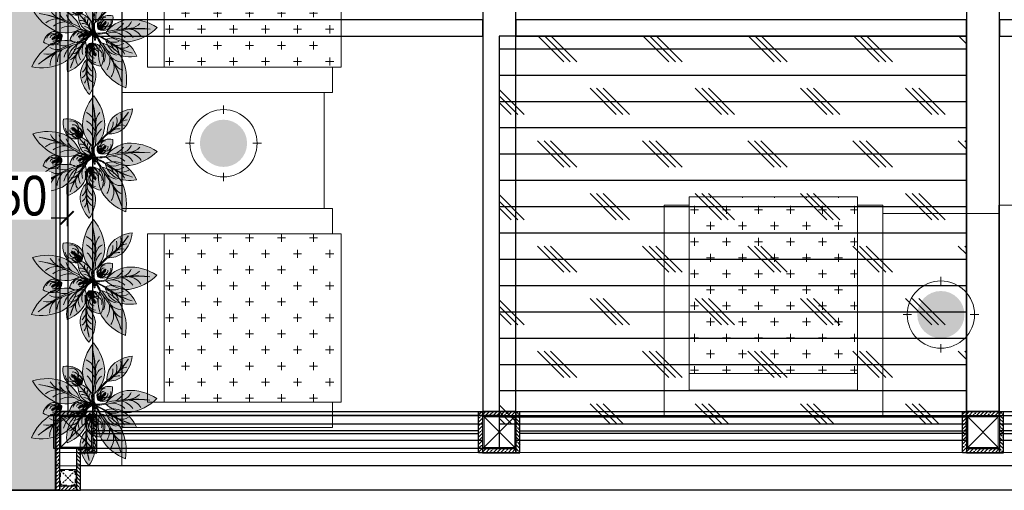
# Model space of a CAD drawing. Header units: millimetres. Extents: x -106827 to 92813, y -35754 to 7831.
# Tile 129 of 160: x 2016 to 4988, y -28234 to -26814. Entities that reach past the tile are written whole.
import ezdxf
from ezdxf.xclip import XClip

# ---------------------------------------------------------------- set-up
doc = ezdxf.new("R2010")
doc.units = ezdxf.units.MM
doc.header["$XCLIPFRAME"] = 2
doc.header["$PDMODE"] = 35
for name, pattern in [('General Arrangement Plan$1$.5', [2, 0.5, -0.5, 0.5, -0.5]), ('General Arrangement Plan$1$CORES & SETBACK$0$HIDDEN', [0.375, 0.25, -0.125]), ('HIDDEN', [0.375, 0.25, -0.125])]:
    doc.linetypes.add(name, pattern=pattern)
for name, color, linetype in [('A-ANNO-DIMS-30', 7, 'Continuous'), ('Elevation hatch', 7, 'Continuous'), ('General Arrangement Plan$1$12-ply', 160, 'Continuous'), ('General Arrangement Plan$1$id-partition', 7, 'Continuous'), ('IFF-35 HEAVY', 100, 'Continuous'), ('M-HVAC-INSULATION', 7, 'Continuous')]:
    doc.layers.add(name, color=color, linetype=linetype)
doc.layers.add('General Arrangement Plan$1$CT-FURNITURE', color=3, linetype='Continuous', lineweight=5)
doc.layers.add('General Arrangement Plan$1$FURN', color=252, linetype='Continuous', lineweight=5)
doc.layers.add('General Arrangement Plan$1$MS', color=7, linetype='Continuous', lineweight=0, true_color=0x3c5977)
doc.styles.get("Standard").update_dxf_attribs({"font": 'ARIALN.TTF'})
doc.dimstyles.new('TFS-Dim', dxfattribs={"dimtxt": 120, "dimasz": 40, "dimexe": 25, "dimexo": 25, "dimgap": 4.5, "dimtad": 1, "dimdec": 0, "dimzin": 0, "dimdsep": 46, "dimtxsty": 'Standard', "dimblk": 'ARCHTICK', "dimcen": 0.09, "dimdle": 2, "dimclrd": 256, "dimclre": 8, "dimadec": 0, "dimazin": 0, "dimtfac": 1, "dimtdec": 0, "dimtofl": 0, "dimtmove": 1, "dimatfit": 3, "dimfxl": 1, "dimtolj": 1, "dimtzin": 0, "dimlwd": -1, "dimlwe": -1, "dimarcsym": 0})

# ---------------------------------------------------------------- blocks, each defined once
blk = doc.blocks.new('General Arrangement Plan$1$plant4')
at = {"ltscale": 0.8}
h = blk.add_hatch(color=85, dxfattribs=at)
h.dxf.hatch_style = 1
h.set_gradient(color1=(103, 159, 96), color2=(179, 207, 175), one_color=1, tint=0.75, name='INVCURVED')
h.paths.add_polyline_path([(0.2266, 0.0676, 0.199512), (0.0989, 0.0067, 0.09675), (0.3533, 0.0075, -0.086654), (0.1023, -0.0053, 0.192489), (0.2266, -0.0624, 0.158608), (0.3953, 0.0026, 0.158608)])
h = blk.add_hatch(color=35, dxfattribs=at)
h.dxf.hatch_style = 1
h.set_gradient(color1=(179, 116, 77), color2=(114, 74, 49), one_color=1, tint=0.32, name='CURVED')
h.paths.add_polyline_path([(0.05, -0.0003), (0.0485, 0.0057, 0.033108), (0, 0, 0.809082), (0.002, -0.006, -0.032777)])
h.paths.add_polyline_path([(0.0973, 0.0049, 0.033108), (0.0485, 0.0057), (0.05, -0.0003, -0.032777), (0.0983, -0.001), (0.0953, 0.0026)])
h = blk.add_hatch(color=85, dxfattribs=at)
h.dxf.hatch_style = 1
h.set_gradient(color1=(103, 159, 96), color2=(52, 80, 48), one_color=1, tint=0.25)
h.paths.add_polyline_path([(0.3533, 0.0075, -0.09675), (0.0989, 0.0067, 0.007527), (0.0953, 0.0026, 0.014292), (0.1023, -0.0053, 0.086654)])
blk.add_lwpolyline([(0.0983, -0.001), (0.0953, 0.0026), (0.0973, 0.0049, 0.066288), (0, 0, 0.809082), (0.002, -0.006, -0.065625)], format="xyb", close=True, dxfattribs=at)
for centre, radius, start, end in [((0.2359, -0.1164), 0.1842, 92.9121, 139.7695), ((0.211, -0.2242), 0.2922, 50.9055, 86.9554), ((0.2359, 0.1215), 0.1842, 220.2305, 267.0879), ((0.2242, 0.6583), 0.6635, 259.119, 281.2235), ((0.1912, 0.7199), 0.7306, 263.0097, 282.8199), ((0.1144, 0.1192), 0.1187, 277.6411, 318.482), ((0.1515, 0.1013), 0.1129, 290.5634, 330.4539), ((0.211, 0.2293), 0.2922, 273.0446, 309.0945), ((0.2123, 0.0879), 0.0955, 283.0013, 333.1911), ((0.1127, -0.1239), 0.1214, 41.7528, 70.1061), ((0.1853, -0.0821), 0.0727, 27.7376, 79.2347), ((0.2381, -0.0995), 0.0902, 48.8027, 88.011)]:
    blk.add_arc(centre, radius, start, end, dxfattribs=at)
blk = doc.blocks.new('General Arrangement Plan$1$plant5')
at = {"ltscale": 0.8}
h = blk.add_hatch(color=7, dxfattribs=at)
h.dxf.hatch_style = 1
h.set_gradient(color1=(237, 238, 238), one_color=1, tint=1)
h.paths.add_polyline_path([(0.15, 0, 0.256909), (0.0543, 0.05, 0.240303), (0.0028, 0.0075, -0.358381), (0.0489, 0.0306, 0.270233), (0, 0, -0.348977), (0.0363, 0.0149, 0.25095), (0.0039, 0, -0.245389), (0.0298, 0.008, 0.153246), (0.0082, 0, 0.15184), (0.0296, -0.008, 0.001374), (0.0298, -0.008, -0.245389), (0.0039, 0, 0.25095), (0.0363, -0.0149, -0.348977), (0, 0, 0.270233), (0.0489, -0.0306, -0.358381), (0.0028, -0.0075, 0.240303), (0.0543, -0.05, 0.256909)])
edge = h.paths.add_edge_path(flags=16)
edge.add_arc((0.0098, 0.0552), 0.0552, 269.916, 271.4154, ccw=False)
edge.add_arc((0.011, -0.0487), 0.0487, 89.8163, 91.5152, ccw=False)
edge.add_arc((0.0098, 0.0552), 0.0552, 271.4154, 288.9745)
edge.add_spline(control_points=[(0.0278, 0.003), (0.0281, 0.003), (0.03, 0.0028), (0.032, 0.0025), (0.0337, 0.0022)], knot_values=[0.247151, 0.247151, 0.247151, 0.247151, 0.247786, 0.253074, 0.253074, 0.253074, 0.253074], degree=3, periodic=0)
edge.add_spline(control_points=[(0.0337, 0.0022), (0.0349, 0.0021), (0.0361, 0.0019), (0.0372, 0.0017)], knot_values=[0.243636, 0.243636, 0.243636, 0.243636, 0.247151, 0.247151, 0.247151, 0.247151], degree=3, periodic=0)
edge.add_spline(control_points=[(0.0372, 0.0017), (0.0385, 0.0015), (0.0405, 0.0013), (0.0424, 0.0011), (0.0431, 0.0011)], knot_values=[0.23773, 0.23773, 0.23773, 0.23773, 0.241748, 0.243636, 0.243636, 0.243636, 0.243636], degree=3, periodic=0)
edge.add_spline(control_points=[(0.0431, 0.0011), (0.044, 0.001), (0.045, 0.001), (0.0459, 0.001)], knot_values=[0.234818, 0.234818, 0.234818, 0.234818, 0.23773, 0.23773, 0.23773, 0.23773], degree=3, periodic=0)
edge.add_spline(control_points=[(0.0459, 0.001), (0.0472, 0.0009), (0.0485, 0.0009), (0.0498, 0.0009)], knot_values=[0.230931, 0.230931, 0.230931, 0.230931, 0.234818, 0.234818, 0.234818, 0.234818], degree=3, periodic=0)
edge.add_spline(control_points=[(0.0498, 0.0009), (0.0513, 0.0009), (0.0528, 0.0009), (0.0543, 0.0009)], knot_values=[0.226471, 0.226471, 0.226471, 0.226471, 0.230931, 0.230931, 0.230931, 0.230931], degree=3, periodic=0)
edge.add_spline(control_points=[(0.0543, 0.0009), (0.0547, 0.0009), (0.0564, 0.001), (0.0581, 0.001), (0.0594, 0.0011)], knot_values=[0.221526, 0.221526, 0.221526, 0.221526, 0.222579, 0.226471, 0.226471, 0.226471, 0.226471], degree=3, periodic=0)
edge.add_spline(control_points=[(0.0594, 0.0011), (0.0609, 0.0012), (0.0623, 0.0014), (0.0637, 0.0017)], knot_values=[0.217168, 0.217168, 0.217168, 0.217168, 0.221526, 0.221526, 0.221526, 0.221526], degree=3, periodic=0)
edge.add_spline(control_points=[(0.0637, 0.0017), (0.0648, 0.002), (0.066, 0.0024), (0.0672, 0.0029), (0.0674, 0.003)], knot_values=[0.213164, 0.213164, 0.213164, 0.213164, 0.216463, 0.217168, 0.217168, 0.217168, 0.217168], degree=3, periodic=0)
edge.add_spline(control_points=[(0.0674, 0.003), (0.0685, 0.0035), (0.07, 0.0044), (0.0718, 0.0051), (0.0724, 0.0052)], knot_values=[0.207777, 0.207777, 0.207777, 0.207777, 0.211372, 0.213164, 0.213164, 0.213164, 0.213164], degree=3, periodic=0)
edge.add_spline(control_points=[(0.0724, 0.0052), (0.0729, 0.0053), (0.0744, 0.0054), (0.0757, 0.0044), (0.0762, 0.0036)], knot_values=[0.203445, 0.203445, 0.203445, 0.203445, 0.204995, 0.207777, 0.207777, 0.207777, 0.207777], degree=3, periodic=0)
edge.add_spline(control_points=[(0.0762, 0.0036), (0.0763, 0.0036), (0.0768, 0.0026), (0.0767, 0.0012), (0.0763, 0), (0.0763, -0.0001)], knot_values=[0.199694, 0.199694, 0.199694, 0.199694, 0.199863, 0.203137, 0.203445, 0.203445, 0.203445, 0.203445], degree=3, periodic=0)
edge.add_spline(control_points=[(0.0763, -0.0001), (0.0761, -0.0008), (0.0757, -0.0017), (0.075, -0.0024), (0.0748, -0.0026)], knot_values=[0.196756, 0.196756, 0.196756, 0.196756, 0.198903, 0.199694, 0.199694, 0.199694, 0.199694], degree=3, periodic=0)
edge.add_spline(control_points=[(0.0748, -0.0026), (0.0743, -0.0031), (0.0734, -0.0037), (0.0725, -0.0042), (0.0722, -0.0043)], knot_values=[0.193643, 0.193643, 0.193643, 0.193643, 0.195869, 0.196756, 0.196756, 0.196756, 0.196756], degree=3, periodic=0)
edge.add_spline(control_points=[(0.0722, -0.0043), (0.0708, -0.0049), (0.0694, -0.0052), (0.0678, -0.0054)], knot_values=[0.189135, 0.189135, 0.189135, 0.189135, 0.193643, 0.193643, 0.193643, 0.193643], degree=3, periodic=0)
edge.add_spline(control_points=[(0.0678, -0.0054), (0.0677, -0.0054), (0.0667, -0.0056), (0.0657, -0.0057), (0.0648, -0.0058)], knot_values=[0.186092, 0.186092, 0.186092, 0.186092, 0.186502, 0.189135, 0.189135, 0.189135, 0.189135], degree=3, periodic=0)
edge.add_spline(control_points=[(0.0648, -0.0058), (0.0635, -0.0059), (0.0621, -0.006), (0.0608, -0.0061)], knot_values=[0.182083, 0.182083, 0.182083, 0.182083, 0.186092, 0.186092, 0.186092, 0.186092], degree=3, periodic=0)
edge.add_spline(control_points=[(0.0608, -0.0061), (0.0596, -0.0062), (0.0584, -0.0062), (0.0571, -0.0062)], knot_values=[0.178391, 0.178391, 0.178391, 0.178391, 0.182083, 0.182083, 0.182083, 0.182083], degree=3, periodic=0)
edge.add_spline(control_points=[(0.0571, -0.0062), (0.0568, -0.0062), (0.0555, -0.0063), (0.0543, -0.0063), (0.0534, -0.0063)], knot_values=[0.17468, 0.17468, 0.17468, 0.17468, 0.175797, 0.178391, 0.178391, 0.178391, 0.178391], degree=3, periodic=0)
edge.add_spline(control_points=[(0.0534, -0.0063), (0.0525, -0.0063), (0.0516, -0.0063), (0.0506, -0.0063)], knot_values=[0.171864, 0.171864, 0.171864, 0.171864, 0.17468, 0.17468, 0.17468, 0.17468], degree=3, periodic=0)
edge.add_spline(control_points=[(0.0506, -0.0063), (0.0494, -0.0063), (0.0482, -0.0063), (0.047, -0.0062)], knot_values=[0.16826, 0.16826, 0.16826, 0.16826, 0.171864, 0.171864, 0.171864, 0.171864], degree=3, periodic=0)
edge.add_spline(control_points=[(0.047, -0.0062), (0.0453, -0.0061), (0.0434, -0.006), (0.0414, -0.0057), (0.0411, -0.0057)], knot_values=[0.162342, 0.162342, 0.162342, 0.162342, 0.167388, 0.16826, 0.16826, 0.16826, 0.16826], degree=3, periodic=0)
edge.add_spline(control_points=[(0.0411, -0.0057), (0.0399, -0.0055), (0.0386, -0.0053), (0.0374, -0.005)], knot_values=[0.158654, 0.158654, 0.158654, 0.158654, 0.162342, 0.162342, 0.162342, 0.162342], degree=3, periodic=0)
edge.add_spline(control_points=[(0.0374, -0.005), (0.0365, -0.0049), (0.0357, -0.0047), (0.0348, -0.0045)], knot_values=[0.156033, 0.156033, 0.156033, 0.156033, 0.158654, 0.158654, 0.158654, 0.158654], degree=3, periodic=0)
edge.add_spline(control_points=[(0.0348, -0.0045), (0.0335, -0.0043), (0.0317, -0.004), (0.03, -0.0037), (0.0295, -0.0036)], knot_values=[0.15048, 0.15048, 0.15048, 0.15048, 0.154549, 0.156033, 0.156033, 0.156033, 0.156033], degree=3, periodic=0)
edge.add_arc((0.011, -0.0487), 0.0487, 67.7054, 89.8163)
at = {"lineweight": 5, "ltscale": 0.8}
h = blk.add_hatch(color=83, dxfattribs=at)
h.dxf.hatch_style = 1
h.set_gradient(color1=(117, 211, 105), one_color=1, tint=1)
h.paths.add_polyline_path([(0.0489, 0.0306, 0.358381), (0.0028, 0.0075, 0.02724), (0, 0, -0.270233)])
h.paths.add_polyline_path([(0.0039, 0, -0.25095), (0.0363, 0.0149, 0.348977), (0, 0, 0.348977), (0.0363, -0.0149, -0.25095)])
h.paths.add_polyline_path([(0.0298, 0.008, 0.245389), (0.0039, 0, 0.245389), (0.0298, -0.008, -0.153246), (0.0082, 0, -0.153246)], flags=17)
h.paths.add_polyline_path([(0, 0, 0.02724), (0.0028, -0.0075, 0.358381), (0.0489, -0.0306, -0.270233)])
h = blk.add_hatch(color=95, dxfattribs=at)
h.dxf.hatch_style = 1
h.set_gradient(color1=(68, 182, 53), color2=(121, 213, 109), one_color=1, tint=0.63, name='CYLINDER')
edge = h.paths.add_edge_path()
edge.add_spline(control_points=[(0.0722, -0.0043), (0.0725, -0.0042), (0.0734, -0.0037), (0.0743, -0.0031), (0.0748, -0.0026)], knot_values=[0.193643, 0.193643, 0.193643, 0.193643, 0.194531, 0.196756, 0.196756, 0.196756, 0.196756], degree=3, periodic=0)
edge.add_spline(control_points=[(0.0748, -0.0026), (0.075, -0.0024), (0.0757, -0.0017), (0.0761, -0.0008), (0.0763, -0.0001)], knot_values=[0.196756, 0.196756, 0.196756, 0.196756, 0.197548, 0.199694, 0.199694, 0.199694, 0.199694], degree=3, periodic=0)
edge.add_spline(control_points=[(0.0763, -0.0001), (0.0763, 0), (0.0767, 0.0012), (0.0768, 0.0026), (0.0763, 0.0036), (0.0762, 0.0036)], knot_values=[0.199694, 0.199694, 0.199694, 0.199694, 0.200002, 0.203276, 0.203445, 0.203445, 0.203445, 0.203445], degree=3, periodic=0)
edge.add_spline(control_points=[(0.0762, 0.0036), (0.0757, 0.0044), (0.0744, 0.0054), (0.0729, 0.0053), (0.0724, 0.0052)], knot_values=[0.203445, 0.203445, 0.203445, 0.203445, 0.206228, 0.207777, 0.207777, 0.207777, 0.207777], degree=3, periodic=0)
edge.add_spline(control_points=[(0.0724, 0.0052), (0.0718, 0.0051), (0.07, 0.0044), (0.0685, 0.0035), (0.0674, 0.003)], knot_values=[0.207777, 0.207777, 0.207777, 0.207777, 0.20957, 0.213164, 0.213164, 0.213164, 0.213164], degree=3, periodic=0)
edge.add_spline(control_points=[(0.0674, 0.003), (0.0672, 0.0029), (0.066, 0.0024), (0.0648, 0.002), (0.0637, 0.0017)], knot_values=[0.213164, 0.213164, 0.213164, 0.213164, 0.213868, 0.217168, 0.217168, 0.217168, 0.217168], degree=3, periodic=0)
edge.add_spline(control_points=[(0.0637, 0.0017), (0.0623, 0.0014), (0.0609, 0.0012), (0.0594, 0.0011)], knot_values=[0.217168, 0.217168, 0.217168, 0.217168, 0.221526, 0.221526, 0.221526, 0.221526], degree=3, periodic=0)
edge.add_spline(control_points=[(0.0594, 0.0011), (0.0581, 0.001), (0.0564, 0.001), (0.0547, 0.0009), (0.0543, 0.0009)], knot_values=[0.221526, 0.221526, 0.221526, 0.221526, 0.225418, 0.226471, 0.226471, 0.226471, 0.226471], degree=3, periodic=0)
edge.add_spline(control_points=[(0.0543, 0.0009), (0.0528, 0.0009), (0.0513, 0.0009), (0.0498, 0.0009)], knot_values=[0.226471, 0.226471, 0.226471, 0.226471, 0.230931, 0.230931, 0.230931, 0.230931], degree=3, periodic=0)
edge.add_spline(control_points=[(0.0498, 0.0009), (0.0485, 0.0009), (0.0472, 0.0009), (0.0459, 0.001)], knot_values=[0.230931, 0.230931, 0.230931, 0.230931, 0.234818, 0.234818, 0.234818, 0.234818], degree=3, periodic=0)
edge.add_spline(control_points=[(0.0459, 0.001), (0.045, 0.001), (0.044, 0.001), (0.0431, 0.0011)], knot_values=[0.234818, 0.234818, 0.234818, 0.234818, 0.23773, 0.23773, 0.23773, 0.23773], degree=3, periodic=0)
edge.add_spline(control_points=[(0.0431, 0.0011), (0.0424, 0.0011), (0.0405, 0.0013), (0.0385, 0.0015), (0.0372, 0.0017)], knot_values=[0.23773, 0.23773, 0.23773, 0.23773, 0.239619, 0.243636, 0.243636, 0.243636, 0.243636], degree=3, periodic=0)
edge.add_spline(control_points=[(0.0372, 0.0017), (0.0361, 0.0019), (0.0349, 0.0021), (0.0337, 0.0022)], knot_values=[0.243636, 0.243636, 0.243636, 0.243636, 0.247151, 0.247151, 0.247151, 0.247151], degree=3, periodic=0)
edge.add_spline(control_points=[(0.0337, 0.0022), (0.032, 0.0025), (0.03, 0.0028), (0.0281, 0.003), (0.0278, 0.003)], knot_values=[0.247151, 0.247151, 0.247151, 0.247151, 0.25244, 0.253074, 0.253074, 0.253074, 0.253074], degree=3, periodic=0)
edge.add_arc((0.011, 0.0487), 0.0487, 271.5152, 290.2274, ccw=False)
edge.add_arc((0.011, -0.0487), 0.0487, 67.7054, 88.4848, ccw=False)
edge.add_spline(control_points=[(0.0295, -0.0036), (0.03, -0.0037), (0.0317, -0.004), (0.0335, -0.0043), (0.0348, -0.0045)], knot_values=[0.15048, 0.15048, 0.15048, 0.15048, 0.151964, 0.156033, 0.156033, 0.156033, 0.156033], degree=3, periodic=0)
edge.add_spline(control_points=[(0.0348, -0.0045), (0.0357, -0.0047), (0.0365, -0.0049), (0.0374, -0.005)], knot_values=[0.156033, 0.156033, 0.156033, 0.156033, 0.158654, 0.158654, 0.158654, 0.158654], degree=3, periodic=0)
edge.add_spline(control_points=[(0.0374, -0.005), (0.0386, -0.0053), (0.0399, -0.0055), (0.0411, -0.0057)], knot_values=[0.158654, 0.158654, 0.158654, 0.158654, 0.162342, 0.162342, 0.162342, 0.162342], degree=3, periodic=0)
edge.add_spline(control_points=[(0.0411, -0.0057), (0.0414, -0.0057), (0.0434, -0.006), (0.0453, -0.0061), (0.047, -0.0062)], knot_values=[0.162342, 0.162342, 0.162342, 0.162342, 0.163214, 0.16826, 0.16826, 0.16826, 0.16826], degree=3, periodic=0)
edge.add_spline(control_points=[(0.047, -0.0062), (0.0482, -0.0063), (0.0494, -0.0063), (0.0506, -0.0063)], knot_values=[0.16826, 0.16826, 0.16826, 0.16826, 0.171864, 0.171864, 0.171864, 0.171864], degree=3, periodic=0)
edge.add_spline(control_points=[(0.0506, -0.0063), (0.0516, -0.0063), (0.0525, -0.0063), (0.0534, -0.0063)], knot_values=[0.171864, 0.171864, 0.171864, 0.171864, 0.17468, 0.17468, 0.17468, 0.17468], degree=3, periodic=0)
edge.add_spline(control_points=[(0.0534, -0.0063), (0.0543, -0.0063), (0.0555, -0.0063), (0.0568, -0.0062), (0.0571, -0.0062)], knot_values=[0.17468, 0.17468, 0.17468, 0.17468, 0.177274, 0.178391, 0.178391, 0.178391, 0.178391], degree=3, periodic=0)
edge.add_spline(control_points=[(0.0571, -0.0062), (0.0584, -0.0062), (0.0596, -0.0062), (0.0608, -0.0061)], knot_values=[0.178391, 0.178391, 0.178391, 0.178391, 0.182083, 0.182083, 0.182083, 0.182083], degree=3, periodic=0)
edge.add_spline(control_points=[(0.0608, -0.0061), (0.0621, -0.006), (0.0635, -0.0059), (0.0648, -0.0058)], knot_values=[0.182083, 0.182083, 0.182083, 0.182083, 0.186092, 0.186092, 0.186092, 0.186092], degree=3, periodic=0)
edge.add_spline(control_points=[(0.0648, -0.0058), (0.0657, -0.0057), (0.0667, -0.0056), (0.0677, -0.0054), (0.0678, -0.0054)], knot_values=[0.186092, 0.186092, 0.186092, 0.186092, 0.188726, 0.189135, 0.189135, 0.189135, 0.189135], degree=3, periodic=0)
edge.add_spline(control_points=[(0.0678, -0.0054), (0.0694, -0.0052), (0.0708, -0.0049), (0.0722, -0.0043)], knot_values=[0.189135, 0.189135, 0.189135, 0.189135, 0.193643, 0.193643, 0.193643, 0.193643], degree=3, periodic=0)
at = {"lineweight": 9, "ltscale": 0.8}
for p, q in [((0.0299, -0.0008), (0.0236, 0.0003)), ((0.0324, 0.0004), (0.0358, 0.0051)), ((0.0367, 0.001), (0.0414, 0.0073)), ((0.0435, -0.0027), (0.0427, 0.0041)), ((0.0455, -0.0007), (0.0466, 0.0032)), ((0.0507, -0.0021), (0.0477, 0.0086)), ((0.0545, -0.0006), (0.0538, 0.005)), ((0.0604, -0.0013), (0.0571, 0.0065)), ((0.0637, -0.0003), (0.0638, 0.0057)), ((0.0674, 0.0003), (0.0674, 0.0088)), ((0.071, 0.0011), (0.0736, 0.0087)), ((0.0744, 0.0005), (0.0836, -0.0024)), ((0.0745, 0.0023), (0.0809, 0.0072)), ((0.0331, -0.0017), (0.0356, -0.0058)), ((0.0359, -0.0021), (0.0384, -0.0071)), ((0.04, -0.0018), (0.0423, -0.0098)), ((0.0474, -0.0047), (0.0459, -0.0105)), ((0.0512, -0.005), (0.0493, -0.009)), ((0.0546, -0.0037), (0.0519, -0.0097)), ((0.0571, -0.0045), (0.0573, -0.0126)), ((0.0629, -0.0036), (0.0579, -0.0096)), ((0.0649, -0.0044), (0.0646, -0.0097)), ((0.0679, -0.003), (0.0676, -0.0121)), ((0.0718, -0.0029), (0.0733, -0.0082)), ((0.0731, -0.0013), (0.0781, -0.005))]:
    blk.add_line(p, q, dxfattribs=at)
for centre, radius, start, end in [((0.0702, -0.0218), 0.0735, 102.4876, 162.7777), ((0.0067, 0.0482), 0.0483, 273.5313, 328.711), ((0.0098, 0.0552), 0.0552, 269.916, 311.5613), ((0.011, -0.0487), 0.0487, 43.3703, 91.5152), ((0.0655, -0.0023), 0.025, 51.9712, 139.685), ((0.0788, 0.0012), 0.0378, 48.9446, 144.5333), ((0.0567, -0.062), 0.112, 33.595, 91.2278), ((0.0702, 0.0218), 0.0735, 197.2223, 257.5124), ((0.0067, -0.0482), 0.0483, 31.289, 86.4687), ((0.0676, -0.0011), 0.0254, 213.677, 332.8415), ((0.0804, 0.0017), 0.0409, 217.4348, 331.7322), ((0.0567, 0.062), 0.112, 268.7722, 326.405)]:
    blk.add_arc(centre, radius, start, end, dxfattribs=at)
at = {"color": 62, "lineweight": 5, "ltscale": 0.8}
for centre, radius, start, end in [((0.0507, -0.0267), 0.0573, 91.7664, 152.2545), ((0.0275, -0.0154), 0.0315, 73.8983, 150.8496), ((0.0399, -0.009), 0.0406, 77.1426, 158.365), ((0.034, -0.0228), 0.0378, 86.5852, 142.9351), ((0.0245, -0.0208), 0.0293, 79.5747, 134.724), ((0.0317, -0.0305), 0.0385, 92.8652, 127.7155), ((0.0507, 0.0267), 0.0573, 207.7455, 268.2336), ((0.0275, 0.0154), 0.0315, 209.1504, 286.1017), ((0.0399, 0.009), 0.0406, 201.635, 282.8574), ((0.034, 0.0228), 0.0378, 217.0649, 273.4148), ((0.0245, 0.0208), 0.0293, 225.276, 280.4253), ((0.0317, 0.0305), 0.0385, 232.2845, 267.1348)]:
    blk.add_arc(centre, radius, start, end, dxfattribs=at)
blk.add_open_spline([(0.0295, -0.0036), (0.03, -0.0037), (0.0339, -0.0043), (0.0429, -0.0064), (0.0552, -0.0064), (0.0655, -0.0059), (0.0723, -0.0047), (0.0754, -0.0023), (0.0766, 0.0004), (0.0769, 0.0036), (0.0738, 0.0058), (0.0702, 0.0046), (0.0648, 0.0013), (0.0544, 0.0009), (0.0416, 0.0008), (0.0325, 0.0025), (0.0281, 0.003), (0.0278, 0.003)], degree=3, knots=[0.1504802, 0.1504802, 0.1504802, 0.1504802, 0.1519644, 0.163214, 0.177274, 0.1887256, 0.1945307, 0.1975476, 0.2000024, 0.2032763, 0.2062279, 0.2095699, 0.2138685, 0.2254176, 0.2396186, 0.2524399, 0.2530743, 0.2530743, 0.2530743, 0.2530743], dxfattribs=at)
blk = doc.blocks.new('General Arrangement Plan$1$Anturio Completa')
at = {"xscale": -1}
for p, rotation in [((0.0382, -0.3934), 275.9103487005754), ((0.0047, -0.3743), 209.3422747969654)]:
    blk.add_blockref('General Arrangement Plan$1$plant4', p, dxfattribs=dict(at, rotation=rotation))
for name, p, xscale, yscale, zscale, rotation in [('General Arrangement Plan$1$plant4', (-0.0545, -0.3355), 0.6875195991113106, 0.6875195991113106, 0.6875195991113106, 134.6123703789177), ('General Arrangement Plan$1$plant4', (0.0396, -0.3604), 0.6875195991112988, 0.6875195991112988, 0.6875195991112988, 62.02852832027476), ('General Arrangement Plan$1$plant5', (0.0091, -0.3436), 0.7678141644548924, 0.7678141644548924, 0.7678141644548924, 132.2423739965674), ('General Arrangement Plan$1$plant4', (0.06, -0.3566), 0.4588451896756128, 0.4588451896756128, 0.4588451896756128, 214.0760858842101), ('General Arrangement Plan$1$plant5', (0.0322, -0.3992), 0.7678141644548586, 0.7678141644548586, 0.7678141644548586, 290.0444626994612), ('General Arrangement Plan$1$plant4', (0.0225, -0.3869), 0.6875195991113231, 0.6875195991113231, 0.6875195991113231, 329.7037252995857), ('General Arrangement Plan$1$plant4', (0.1178, -0.4144), 0.6875195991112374, 0.6875195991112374, 0.6875195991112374, 3.732606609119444), ('General Arrangement Plan$1$plant5', (0.0446, -0.5537), 0.7678141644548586, 0.7678141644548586, 0.7678141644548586, 290.0444626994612)]:
    blk.add_blockref(name, p, dxfattribs=dict(xscale=xscale, yscale=yscale, zscale=zscale, rotation=rotation))
for name, p, rotation in [('General Arrangement Plan$1$plant5', (0.0917, -0.3951), 27.2090412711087), ('General Arrangement Plan$1$plant4', (0.0722, -0.3656), 180), ('General Arrangement Plan$1$plant4', (0.0428, -0.3558), 248.0349850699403), ('General Arrangement Plan$1$plant4', (0.0423, -0.3813), 297.7195320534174), ('General Arrangement Plan$1$plant5', (-0.0806, -0.4387), 224.8255080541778)]:
    blk.add_blockref(name, p, dxfattribs=dict(rotation=rotation))
blk = doc.blocks.new('General Arrangement Plan$1$JHGFG')
h = blk.add_hatch()
h.set_pattern_fill('CROSS', color=9, scale=7.5, angle=270)
h.paths.add_polyline_path([(-2281577.9, -209054.5), (-2282102.9, -209054.5), (-2282102.9, -209554.5), (-2281577.9, -209554.5)])
at = {"color": 0, "linetype": 'ByBlock', "lineweight": -2}
for points in [[(-2282152.9, -209054.5), (-2281602.9, -209054.5), (-2281602.9, -208979.5), (-2282227.9, -208979.5), (-2282227.9, -209629.5), (-2281602.9, -209629.5), (-2281602.9, -209554.5), (-2282152.9, -209554.5)], [(-2282102.9, -209054.5), (-2282152.9, -209054.5), (-2282152.9, -209554.5), (-2282102.9, -209554.5)], [(-2281577.9, -209054.5), (-2282102.9, -209054.5), (-2282102.9, -209554.5), (-2281577.9, -209554.5)]]:
    blk.add_lwpolyline(points, close=True, dxfattribs=at)
blk = doc.blocks.new('General Arrangement Plan$1$A$Caff05cb0')
h = blk.add_hatch(color=52)
h.set_gradient(color1=(228, 209, 7), one_color=1, tint=1, name='SPHERICAL')
edge = h.paths.add_edge_path()
edge.add_arc((0, 0), 70.1, 0, 360, ccw=False)
at = {"color": 250}
for points in [[(0, 87.5), (0, 112.5)], [(-87.5, 0), (-112.5, 0)], [(87.5, 0), (112.5, 0)], [(0, -87.5), (0, -112.5)]]:
    blk.add_lwpolyline(points, dxfattribs=at)
blk.add_circle((0, 0), 100, dxfattribs=at)
blk = doc.blocks.new('General Arrangement Plan$1$A$C0642dd72')
at = {"layer": 'General Arrangement Plan$1$MS', "ltscale": 10}
for p, q in [((5980.1, 0.3), (6080.1, 100.3)), ((6080.1, 0.3), (5980.1, 100.3)), ((7257.4, 0.3), (7357.4, 100.3)), ((7357.4, 0.3), (7257.4, 100.3)), ((8717.3, 0.2), (8817.3, 100.2)), ((8817.3, 0.2), (8717.3, 100.2))]:
    blk.add_line(p, q, dxfattribs=at)
for points in [[(5980.1, 0.3), (6080.1, 0.3), (6080.1, 100.3), (5980.1, 100.3)], [(5984.1, 4.3), (6076.1, 4.3), (6076.1, 96.3), (5984.1, 96.3)], [(7257.6, 0.2), (7357.6, 0.2), (7357.6, 100.2), (7257.6, 100.2)], [(7261.6, 4.2), (7353.6, 4.2), (7353.6, 96.2), (7261.6, 96.2)], [(8717.3, 0.2), (8817.3, 0.2), (8817.3, 100.2), (8717.3, 100.2)], [(8721.3, 4.2), (8813.3, 4.2), (8813.3, 96.2), (8721.3, 96.2)]]:
    blk.add_lwpolyline(points, close=True, dxfattribs=at)
blk = doc.blocks.new('*U251')
at = {"layer": 'General Arrangement Plan$1$12-ply', "true_color": 0x939598}
h = blk.add_hatch(dxfattribs=at)
h.set_pattern_fill('ANSI35', color=252, scale=2.5, angle=180)
h.set_pattern_definition([(225, (0, 6669.072), (11.22532015, -11.22532015), []), (225, (-11.225, 6669.072), (11.22532015, -11.22532015), [19.84375, -3.96875, 0, -3.96875])])
h.paths.add_polyline_path([(2694431.8, -800711.5), (2694419.8, -800711.5), (2694419.8, -800835.4), (2694431.8, -800835.4)])
at = {"layer": 'General Arrangement Plan$1$12-ply'}
blk.add_lwpolyline([(2694419.8, -800711.5), (2694431.8, -800711.5), (2694431.8, -800835.4), (2694419.8, -800835.4)], close=True, dxfattribs=at)
blk = doc.blocks.new('*U214')
at = {"layer": 'General Arrangement Plan$1$12-ply', "true_color": 0x939598}
h = blk.add_hatch(dxfattribs=at)
h.set_pattern_fill('ANSI35', color=252, scale=2.5, angle=180)
h.set_pattern_definition([(225, (0, 6645.172), (11.22532015, -11.22532015), []), (225, (-11.225, 6645.172), (11.22532015, -11.22532015), [19.84375, -3.96875, 0, -3.96875])])
h.paths.add_polyline_path([(2694431.8, -800735.4), (2694419.8, -800735.4), (2694419.8, -800835.4), (2694431.8, -800835.4)])
at = {"layer": 'General Arrangement Plan$1$12-ply'}
blk.add_lwpolyline([(2694419.8, -800735.4), (2694431.8, -800735.4), (2694431.8, -800835.4), (2694419.8, -800835.4)], close=True, dxfattribs=at)
blk = doc.blocks.new('*U212')
at = {"layer": 'General Arrangement Plan$1$12-ply', "true_color": 0x939598}
h = blk.add_hatch(dxfattribs=at)
h.set_pattern_fill('ANSI35', color=252, scale=2.5, angle=180)
h.set_pattern_definition([(225, (0, 6555.499), (11.22532015, -11.22532015), []), (225, (-11.225, 6555.499), (11.22532015, -11.22532015), [19.84375, -3.96875, 0, -3.96875])])
h.paths.add_polyline_path([(2694431.8, -800711.5), (2694419.8, -800711.5), (2694419.8, -800949), (2694431.8, -800949)])
at = {"layer": 'General Arrangement Plan$1$12-ply'}
blk.add_lwpolyline([(2694419.8, -800711.5), (2694431.8, -800711.5), (2694431.8, -800949), (2694419.8, -800949)], close=True, dxfattribs=at)
blk = doc.blocks.new('*U213')
at = {"layer": 'General Arrangement Plan$1$12-ply', "true_color": 0x939598}
h = blk.add_hatch(dxfattribs=at)
h.set_pattern_fill('ANSI35', color=252, scale=2.5, angle=180)
h.set_pattern_definition([(225, (0, 6708.172), (11.22532015, -11.22532015), []), (225, (-11.225, 6708.172), (11.22532015, -11.22532015), [19.84375, -3.96875, 0, -3.96875])])
h.paths.add_polyline_path([(2694431.8, -800735.4), (2694419.8, -800735.4), (2694419.8, -800772.4), (2694431.8, -800772.4)])
at = {"layer": 'General Arrangement Plan$1$12-ply'}
blk.add_lwpolyline([(2694419.8, -800735.4), (2694431.8, -800735.4), (2694431.8, -800772.4), (2694419.8, -800772.4)], close=True, dxfattribs=at)
blk = doc.blocks.new('*U209')
at = {"layer": 'General Arrangement Plan$1$12-ply', "true_color": 0x939598}
h = blk.add_hatch(dxfattribs=at)
h.set_pattern_fill('ANSI35', color=252, scale=2.5, angle=180)
h.set_pattern_definition([(225, (0, 6041.444), (11.22532015, -11.22532015), []), (225, (-11.225, 6041.444), (11.22532015, -11.22532015), [19.84375, -3.96875, 0, -3.96875])])
h.paths.add_polyline_path([(2694431.8, -801024.8), (2694419.8, -801024.8), (2694419.8, -801149.8), (2694431.8, -801149.8)])
at = {"layer": 'General Arrangement Plan$1$12-ply'}
blk.add_lwpolyline([(2694419.8, -801024.8), (2694431.8, -801024.8), (2694431.8, -801149.8), (2694419.8, -801149.8)], close=True, dxfattribs=at)
blk = doc.blocks.new('*U234')
at = {"layer": 'General Arrangement Plan$1$12-ply', "true_color": 0x939598}
h = blk.add_hatch(dxfattribs=at)
h.set_pattern_fill('ANSI35', color=252, scale=2.5, angle=180)
h.set_pattern_definition([(225, (0, 6643.966), (11.22532015, -11.22532015), []), (225, (-11.225, 6643.966), (11.22532015, -11.22532015), [19.84375, -3.96875, 0, -3.96875])])
h.paths.add_polyline_path([(2694431.8, -800760.5), (2694419.8, -800760.5), (2694419.8, -800811.5), (2694431.8, -800811.5)])
at = {"layer": 'General Arrangement Plan$1$12-ply'}
blk.add_lwpolyline([(2694419.8, -800760.5), (2694431.8, -800760.5), (2694431.8, -800811.5), (2694419.8, -800811.5)], close=True, dxfattribs=at)
blk = doc.blocks.new('General Arrangement Plan$1$A$C25013FFA')
at = {"layer": 'General Arrangement Plan$1$MS', "linetype": 'General Arrangement Plan$1$CORES & SETBACK$0$HIDDEN', "ltscale": 25}
for p, q in [((-9, 60), (35, 16)), ((35, 60), (-9, 16))]:
    blk.add_line(p, q, dxfattribs=at)
at = {"layer": 'General Arrangement Plan$1$MS', "ltscale": 25}
blk.add_lwpolyline([(-12, 13), (38, 13), (38, 63), (-12, 63)], close=True, dxfattribs=at)
blk.add_lwpolyline([(-12, 13), (38, 13), (38, 63), (-12, 63)], close=True, dxfattribs=at)
at = {"layer": 'General Arrangement Plan$1$MS', "linetype": 'General Arrangement Plan$1$.5', "ltscale": 25}
blk.add_lwpolyline([(-9, 16), (35, 16), (35, 60), (-9, 60)], close=True, dxfattribs=at)
blk = doc.blocks.new('General Arrangement Plan')
at = {"color": 252, "true_color": 0x939598}
blk.add_line((1818.1, 899.1), (6194.5, 899.1), dxfattribs=at)
at = {"layer": 'General Arrangement Plan$1$FURN'}
blk.add_lwpolyline([(6168.8, 4871.8), (6168.8, 972), (6368.8, 972), (6368.8, 4810.7), (6168.8, 4810.7)], dxfattribs=at)
for points, elevation in [([(6979.3, 2098.9), (6979.3, 1748.5), (6369.7, 1748.5), (6369.7, 2098.9)], 0.1), ([(8665.6, 1733.5), (9016, 1733.5), (9016, 1123.9), (8665.6, 1123.9)], 0)]:
    blk.add_lwpolyline(points, close=True, dxfattribs=dict(at, elevation=elevation))
at = {"layer": 'General Arrangement Plan$1$id-partition'}
for points in [[(6168.8, 1136.4), (10776.5, 1136.2), (10776.5, 1011.9), (6168.8, 1012.1)], [(6243.8, 973.4), (14791.6, 973.4), (14791.6, 898.4), (6243.8, 898.4)]]:
    blk.add_lwpolyline(points, close=True, dxfattribs=at)
at = {"layer": 'General Arrangement Plan$1$id-partition', "color": 4}
for points in [[(6279.8, 1069.8), (7445.4, 1069.8), (7445.4, 1078.2), (6279.8, 1078.2)], [(8918, 1069.8), (7569.4, 1069.7), (7569.4, 1078.1), (8918, 1078.2)], [(9018, 1069.8), (10788.5, 1069.7), (10788.5, 1078.1), (9018, 1078.2)]]:
    blk.add_lwpolyline(points, close=True, dxfattribs=at)
at = {"layer": 'General Arrangement Plan$1$12-ply'}
for name, p in [('*U212', (-2688251.1, 801847.4)), ('*U251', (-2686974.4, 801847.3)), ('*U251', (-2685513.9, 801847.3))]:
    blk.add_blockref(name, p, dxfattribs=at)
at = {"layer": 'General Arrangement Plan$1$12-ply', "xscale": -1, "rotation": 270}
for name, p in [('*U214', (807016.2, -2693295.8)), ('*U214', (808292.8, -2693295.8)), ('*U214', (809753.3, -2693295.9)), ('*U213', (807016.2, -2693407.8)), ('*U214', (808292.8, -2693407.8)), ('*U214', (809753.3, -2693407.9)), ('*U234', (806992.3, -2693520.8))]:
    blk.add_blockref(name, p, dxfattribs=at)
at = {"layer": 'General Arrangement Plan$1$12-ply', "xscale": -1}
for name, p in [('*U251', (2700712.6, 801847.4)), ('*U251', (2701989.3, 801847.3)), ('*U251', (2703449.8, 801847.3)), ('*U209', (2700663.6, 802048.8))]:
    blk.add_blockref(name, p, dxfattribs=at)
at = {"layer": 'General Arrangement Plan$1$CT-FURNITURE', "xscale": 1.016002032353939, "yscale": 1.016002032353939, "zscale": 1.016002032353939}
blk.add_blockref('General Arrangement Plan$1$A$Caff05cb0', (6675.4, 1945.7, 0.1), dxfattribs=at)
at = {"layer": 'General Arrangement Plan$1$CT-FURNITURE', "xscale": 1.01600203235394, "yscale": 1.01600203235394, "zscale": 1.01600203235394, "rotation": 90}
blk.add_blockref('General Arrangement Plan$1$A$Caff05cb0', (8840.8, 1428.7, 0), dxfattribs=at)
at = {"layer": 'General Arrangement Plan$1$FURN', "extrusion": (-2.37013e-18, 3.44359e-07, 1), "xscale": -1.016002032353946, "yscale": 1.016002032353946, "zscale": 1.016002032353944, "rotation": 180}
for p in [(2325117.9, -210224.7, 0.1), (2325117.9, -211235.5, 0)]:
    blk.add_blockref('General Arrangement Plan$1$JHGFG', p, dxfattribs=at)
at = {"layer": 'General Arrangement Plan$1$FURN', "xscale": 519.1637724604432, "yscale": 519.1637724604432, "zscale": 519.1637724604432, "rotation": 270}
for p in [(6475.6, 2295), (6475, 1921.3), (6474.4, 1547.6), (6474.4, 1175.4)]:
    blk.add_blockref('General Arrangement Plan$1$Anturio Completa', p, dxfattribs=at)
at = {"layer": 'General Arrangement Plan$1$FURN', "extrusion": (-3.44359e-07, -2.36998e-18, 1), "xscale": -1.016002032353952, "yscale": 1.016002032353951, "zscale": 1.016002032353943, "rotation": 270}
for p in [(220989.2, 2319872.2, 0), (222000, 2319872.2, 0)]:
    blk.add_blockref('General Arrangement Plan$1$JHGFG', p, dxfattribs=at)
at = {"layer": 'General Arrangement Plan$1$MS', "ltscale": 10}
blk.add_blockref('General Arrangement Plan$1$A$C0642dd72', (200.7, 1023.9), dxfattribs=at)
at = {"layer": 'General Arrangement Plan$1$MS', "ltscale": 25, "xscale": -1}
blk.add_blockref('General Arrangement Plan$1$A$C25013FFA', (6218.8, 898.1), dxfattribs=at)
blk = doc.blocks.new('A$C03659140')
at = {"color": 3, "ltscale": 10}
for points in [[(6080.3, 100.3), (6080.3, 5127.4), (5980.3, 5127.4), (5980.3, 100.3)], [(7357.6, 100.3), (7357.6, 5127.4), (7257.6, 5127.4), (7257.6, 100.3)], [(8817.3, 100.3), (8817.5, 5128), (8717.5, 5128), (8717.3, 100.3)]]:
    blk.add_lwpolyline(points, close=True, dxfattribs=at)
at = {"color": 30, "ltscale": 10}
for points in [[(6079.9, 1244.9), (7257.5, 1244.9), (7257.5, 1294.9), (6079.9, 1294.9)], [(7357.5, 1244.8), (8717.1, 1244.7), (8717.1, 1294.7), (7357.5, 1294.8)], [(8817.1, 1244.8), (10587.6, 1244.7), (10587.6, 1294.7), (8817.1, 1294.8)]]:
    blk.add_lwpolyline(points, close=True, dxfattribs=at)
at = {"color": 6, "ltscale": 10}
for points in [[(6080.1, 26.3), (7257.6, 26.3), (7257.6, 74.3), (6080.1, 74.3)], [(7357.6, 26.3), (8717.3, 26.3), (8717.3, 74.3), (7357.6, 74.3)], [(8817.3, 26.2), (10587.8, 26.1), (10587.8, 74.1), (8817.3, 74.2)]]:
    blk.add_lwpolyline(points, close=True, dxfattribs=at)
blk = doc.blocks.new('_ArchTick')
at = {"color": 0, "linetype": 'ByBlock', "const_width": 0.15}
blk.add_lwpolyline([(-0.5, -0.5), (0.5, 0.5)], dxfattribs=at)
blk = doc.blocks.new('*D300')
at = {"layer": 'A-ANNO-DIMS-30', "color": 8, "linetype": 'HIDDEN'}
for p, q in [((2158.7, -27331.4), (2158.7, -27436.4)), ((1809.1, -27354.9), (1809.1, -27436.4))]:
    blk.add_line(p, q, dxfattribs=at)
at = {"layer": 'A-ANNO-DIMS-30', "linetype": 'HIDDEN'}
blk.add_line((1807.1, -27411.4), (2160.7, -27411.4), dxfattribs=at)
at = {"layer": 'Defpoints', "color": 0}
for p in [(2158.7, -27306.2), (1809.1, -27329.9), (2158.7, -27411.4)]:
    blk.add_point(p, dxfattribs=at)
at = {"layer": 'A-ANNO-DIMS-30', "xscale": 40, "yscale": 40, "zscale": 40, "rotation": 180}
blk.add_blockref('_ArchTick', (1809.1, -27411.4), dxfattribs=at)
at = {"layer": 'A-ANNO-DIMS-30', "xscale": 40, "yscale": 40, "zscale": 40}
blk.add_blockref('_ArchTick', (2158.7, -27411.4), dxfattribs=at)
at = {"layer": 'A-ANNO-DIMS-30', "color": 0, "insert": (1983.9, -27345.6), "char_height": 120, "attachment_point": 5, "bg_fill": 3, "box_fill_scale": 1.1, "bg_fill_color": 256, "bg_fill_true_color": 13158600, "bg_fill_transparency": 0}
blk.add_mtext('\\A1;350', dxfattribs=at)

msp = doc.modelspace()

# ---------------------------------------------------------------- linework, layer by layer
at = {"layer": 'IFF-35 HEAVY', "ltscale": 100}
msp.add_lwpolyline([(8419.6, -17749.2), (8419.6, -23647), (4985.8, -23647), (4985.8, -22980.5), (4861.8, -22980.5), (4861.8, -24321), (3525.1, -24321.7), (3525.1, -22981.1), (3401.1, -22980.5), (3401.1, -24244), (2248.7, -24244), (2248.7, -22980.5), (2124.7, -22980.5), (2124.5, -28233.3), (-2226.2, -28232.6), (-2226.2, -25544.2), (792.8, -25544.2), (792.8, -24351.9), (139.4, -24351.9), (139.4, -23340), (792.8, -23340), (792.8, -23217.3), (-3936, -23216), (-3936.1, -22665.8)], dxfattribs=at)

# ---------------------------------------------------------------- next in the draw order: block references
at = {"color": 7}
ref = msp.add_blockref('General Arrangement Plan', (-4044.3, -29132.4), dxfattribs=at)
XClip(ref).set_block_clipping_path([(48.7190010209, -107.5186207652), (15251.6043912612, 15253.5715002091)])

# ---------------------------------------------------------------- next in the draw order: hatches: boundary and pattern name
at = {"layer": 'Elevation hatch', "true_color": 0x939598}
h = msp.add_hatch(dxfattribs=at)
h.set_pattern_fill('CORK', color=252, scale=25)
h.set_pattern_definition([(0, (-27179.21, -19598.95), (0, 79.375), []), (135, (-27139.52, -19638.64), (-158.75, -158.75), [112.2532, -112.2532]), (135, (-27119.68, -19638.64), (-158.75, -158.75), [112.2532, -112.2532]), (135, (-27099.83, -19638.64), (-158.75, -158.75), [112.2532, -112.2532])])
h.paths.add_polyline_path([(4873.6, -26863.7), (3463.1, -26863.7), (3463.1, -28033.7), (4873.6, -28033.7)])
at = {"layer": 'M-HVAC-INSULATION'}
h = msp.add_hatch(dxfattribs=at)
h.set_pattern_fill('DOTS', scale=50)
h.set_pattern_definition([(0, (16461.85, -19598.305), (39.6875, 79.375), [0, -79.375])])
h.paths.add_polyline_path([(1817.1, -26007), (1817.1, -27732.1), (-1881.6, -27732.1), (-1881.6, -26007)], flags=16)
h.paths.add_polyline_path([(1893.7, -25589.5), (1893.7, -25739.5), (1743.7, -25739.5), (1743.7, -25589.5)])
h.paths.add_polyline_path([(1785.4, -24761.6), (1635.4, -24761.6), (1635.4, -24611.6), (1785.4, -24611.6)])
h.paths.add_polyline_path([(1838.7, -24017.6), (1688.7, -24017.6), (1688.7, -23867.6), (1838.7, -23867.6)])
h.paths.add_polyline_path([(-2226.2, -28232.6), (-2226.2, -25544.2), (792.8, -25544.2), (792.8, -24351.9), (139.4, -24351.9), (139.4, -23340), (792.8, -23340), (792.8, -23216.6), (668.8, -23216.6), (668.8, -23216), (-3936, -23216), (-3936, -22665.8), (6000.8, -22665.8), (6000.8, -17749.2), (8419.6, -17749.2), (8419.6, -23647), (4985.8, -23647), (4985.8, -22980.5), (4861.8, -22980.5), (4861.8, -24321), (3525.1, -24321.7), (3525.1, -22981.1), (3401.1, -22980.5), (3401.1, -24244), (2248.7, -24244), (2248.7, -22980.5), (2124.7, -22980.5), (2123.9, -28233.3)])

# ---------------------------------------------------------------- next in the draw order: linework, layer by layer
at = {"color": 7}
for points in [[(2161.7, -28007.8), (10597.3, -28007.8), (10597.3, -24260), (2161.7, -24260)], [(4873.6, -26863.7), (3463.1, -26863.7), (3463.1, -28033.7), (4873.6, -28033.7)]]:
    msp.add_lwpolyline(points, close=True, dxfattribs=at)
at = {"color": 1}
msp.add_lwpolyline([(2118.6, -28007.6), (3463.1, -28007.6), (3463.1, -28108.1), (2118.6, -28108.1)], close=True, dxfattribs=at)

# ---------------------------------------------------------------- next in the draw order: block references
at = {"color": 7}
msp.add_blockref('A$C03659140', (-3843.6, -28108.5), dxfattribs=at)

# ---------------------------------------------------------------- next in the draw order: dimensions: what is measured, and where the dimension line sits
at = {"layer": 'A-ANNO-DIMS-30', "color": 7}
dim = msp.add_linear_dim(base=(2158.7, -27411.4), p1=(1809.1, -27329.9), p2=(2158.7, -27306.2), dimstyle='TFS-Dim', override={"dimfxl": 80, "dimfxlon": 1, "dimtfill": 1, "dimarcsym": 1}, dxfattribs=at)
dim.commit()
dim.dimension.update_dxf_attribs({"geometry": '*D300', "text_midpoint": (1983.9, -27345.6)})

doc.saveas('drawing.dxf')
